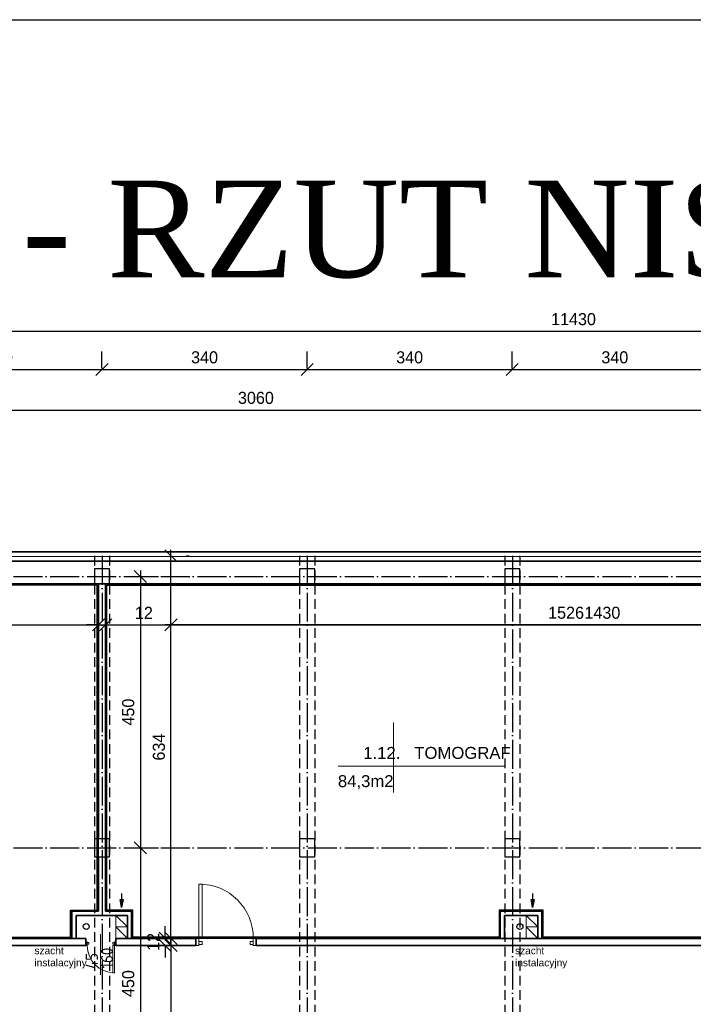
# Model space of a CAD drawing. Header units: millimetres. Extents: x -642 to 14033, y 1994 to 13520.
# Tile 55 of 72: x 5551 to 6667, y 11888 to 13520. Entities that reach past the tile are written whole.
import ezdxf

# ---------------------------------------------------------------- set-up
doc = ezdxf.new("R2010")
doc.units = ezdxf.units.MM
doc.linetypes.add('ACAD_ISO04W100', pattern=[30.5, 24, -3, 0.5, -3])
doc.linetypes.add('KRESKOWA_X2', pattern=[12, 8, -4])
for name, color, linetype, lineweight in [('drzwi', 140, 'Continuous', 13), ('KOMINY', 43, 'Continuous', 15), ('opisy drzwi', 40, 'Continuous', 13), ('opisy pom', 3, 'Continuous', 18), ('OPISY POM. 100', 150, 'Continuous', 20), ('opisy pom.50', 3, 'Continuous', 20), ('sciany', 4, 'Continuous', 35), ('słupy', 2, 'Continuous', 30), ('wymiary', 1, 'Continuous', 13), ('ściany-OCIEPLENIE', 201, 'Continuous', 9)]:
    doc.layers.add(name, color=color, linetype=linetype, lineweight=lineweight)
doc.layers.add('kanalizacja', color=210, linetype='Continuous')
doc.layers.add('POWIERZCHNIA', color=123, linetype='Continuous', plot=False)
doc.styles.add('ISO', font='isocp.shx')
doc.styles.add('ROMANS', font='ROMANS')
doc.styles.add('SYSTEM', font='TXT')
doc.linetypes.add('BATTING', pattern='A,0.0001,-0.1,[134,ltypeshp.shx,S=0.1,R=0,X=-0.1,Y=0],-0.2,[134,ltypeshp.shx,S=0.1,R=180,X=0.1,Y=0],-0.1', length=0.4001)
doc.dimstyles.new('Jacek2', dxfattribs={"dimscale": 2, "dimtxt": 10, "dimasz": 10, "dimexe": 15, "dimexo": 15, "dimgap": 5, "dimtad": 1, "dimdec": 0, "dimzin": 0, "dimdsep": 46, "dimtxsty": 'Standard', "dimblk": 'OBLIQUE', "dimcen": 0, "dimdle": 5, "dimadec": 1, "dimazin": 0, "dimtfac": 1, "dimtdec": 0, "dimtofl": 0, "dimtmove": 0, "dimatfit": 3, "dimfxl": 1, "dimtolj": 1, "dimtzin": 0, "dimarcsym": 0})

# ---------------------------------------------------------------- blocks, each defined once
blk = doc.blocks.new('_OBLIQUE')
at = {"color": 0, "linetype": 'ByBlock'}
blk.add_line((-0.5, -0.5), (0.5, 0.5), dxfattribs=at)
blk = doc.blocks.new('*D35')
at = {"layer": 'Defpoints', "color": 0, "transparency": 16777216}
for p in [(6027, 12940.4), (5687, 12912), (6027, 12912)]:
    blk.add_point(p, dxfattribs=at)
at = {"layer": 'wymiary', "color": 0, "lineweight": -2, "transparency": 16777216}
for p, q in [((5687, 12942), (5687, 12970.4)), ((6027, 12942), (6027, 12970.4)), ((5677, 12940.4), (6037, 12940.4))]:
    blk.add_line(p, q, dxfattribs=at)
at = {"layer": 'wymiary', "color": 0, "lineweight": -2, "transparency": 16777216, "xscale": 20, "yscale": 20, "zscale": 20, "rotation": 180}
blk.add_blockref('_OBLIQUE', (5687, 12940.4), dxfattribs=at)
at = {"layer": 'wymiary', "color": 0, "lineweight": -2, "transparency": 16777216, "xscale": 20, "yscale": 20, "zscale": 20}
blk.add_blockref('_OBLIQUE', (6027, 12940.4), dxfattribs=at)
at = {"layer": 'wymiary', "color": 0, "transparency": 16777216, "insert": (5857, 12960.4), "char_height": 20, "attachment_point": 5}
blk.add_mtext('\\A1;340', dxfattribs=at)
blk = doc.blocks.new('*D36')
at = {"layer": 'Defpoints', "color": 0, "transparency": 16777216}
for p in [(5796.5, 12631.4), (5801.4, 12631.4), (5809.5, 11997.4)]:
    blk.add_point(p, dxfattribs=at)
at = {"layer": 'wymiary', "color": 0, "lineweight": -2, "transparency": 16777216}
for p, q in [((5801.4, 11987.4), (5801.4, 12641.4)), ((5826.5, 12631.4), (5831.4, 12631.4)), ((5779.5, 11997.4), (5771.4, 11997.4))]:
    blk.add_line(p, q, dxfattribs=at)
at = {"layer": 'wymiary', "color": 0, "lineweight": -2, "transparency": 16777216, "xscale": 20, "yscale": 20, "zscale": 20}
for p, rotation in [((5801.4, 12631.4), 90), ((5801.4, 11997.4), 270)]:
    blk.add_blockref('_OBLIQUE', p, dxfattribs=dict(at, rotation=rotation))
at = {"layer": 'wymiary', "color": 0, "transparency": 16777216, "insert": (5781.4, 12314.4), "char_height": 20, "attachment_point": 5, "rotation": 90}
blk.add_mtext('\\A1;634', dxfattribs=at)
blk = doc.blocks.new('*D37')
at = {"layer": 'Defpoints', "color": 0, "transparency": 16777216}
for p in [(5699.6, 12597.4), (5699.6, 12147.4), (5750.6, 12147.4)]:
    blk.add_point(p, dxfattribs=at)
at = {"layer": 'wymiary', "color": 0, "lineweight": -2, "transparency": 16777216}
for p, q in [((5750.6, 12607.4), (5750.6, 12137.4)), ((5729.6, 12597.4), (5780.6, 12597.4)), ((5729.6, 12147.4), (5780.6, 12147.4))]:
    blk.add_line(p, q, dxfattribs=at)
at = {"layer": 'wymiary', "color": 0, "lineweight": -2, "transparency": 16777216, "xscale": 20, "yscale": 20, "zscale": 20}
for p, rotation in [((5750.6, 12597.4), 90), ((5750.6, 12147.4), 270)]:
    blk.add_blockref('_OBLIQUE', p, dxfattribs=dict(at, rotation=rotation))
at = {"layer": 'wymiary', "color": 0, "transparency": 16777216, "insert": (5730.6, 12372.4), "char_height": 20, "attachment_point": 5, "rotation": 90}
blk.add_mtext('\\A1;450', dxfattribs=at)
blk = doc.blocks.new('*D70')
at = {"layer": 'Defpoints', "color": 0, "transparency": 16777216}
for p in [(5699.6, 12147.4), (5699.6, 11697.4), (5750.6, 11697.4)]:
    blk.add_point(p, dxfattribs=at)
at = {"layer": 'wymiary', "color": 0, "lineweight": -2, "transparency": 16777216}
for p, q in [((5729.6, 12147.4), (5780.6, 12147.4)), ((5750.6, 12157.4), (5750.6, 11687.4)), ((5729.6, 11697.4), (5780.6, 11697.4))]:
    blk.add_line(p, q, dxfattribs=at)
at = {"layer": 'wymiary', "color": 0, "lineweight": -2, "transparency": 16777216, "xscale": 20, "yscale": 20, "zscale": 20}
for p, rotation in [((5750.6, 12147.4), 90), ((5750.6, 11697.4), 270)]:
    blk.add_blockref('_OBLIQUE', p, dxfattribs=dict(at, rotation=rotation))
at = {"layer": 'wymiary', "color": 0, "transparency": 16777216, "insert": (5730.6, 11922.4), "char_height": 20, "attachment_point": 5, "rotation": 90}
blk.add_mtext('\\A1;450', dxfattribs=at)
blk = doc.blocks.new('*D76')
at = {"layer": 'Defpoints', "color": 0, "transparency": 16777216}
for p in [(5687, 12940.4), (5347, 12912), (5687, 12912)]:
    blk.add_point(p, dxfattribs=at)
at = {"layer": 'wymiary', "color": 0, "lineweight": -2, "transparency": 16777216}
for p, q in [((5347, 12942), (5347, 12970.4)), ((5687, 12942), (5687, 12970.4)), ((5337, 12940.4), (5697, 12940.4))]:
    blk.add_line(p, q, dxfattribs=at)
at = {"layer": 'wymiary', "color": 0, "lineweight": -2, "transparency": 16777216, "xscale": 20, "yscale": 20, "zscale": 20, "rotation": 180}
blk.add_blockref('_OBLIQUE', (5347, 12940.4), dxfattribs=at)
at = {"layer": 'wymiary', "color": 0, "lineweight": -2, "transparency": 16777216, "xscale": 20, "yscale": 20, "zscale": 20}
blk.add_blockref('_OBLIQUE', (5687, 12940.4), dxfattribs=at)
at = {"layer": 'wymiary', "color": 0, "transparency": 16777216, "insert": (5517, 12960.4), "char_height": 20, "attachment_point": 5}
blk.add_mtext('\\A1;340', dxfattribs=at)
blk = doc.blocks.new('*D77')
at = {"layer": 'Defpoints', "color": 0, "transparency": 16777216}
for p in [(6706.9, 12940.4), (6366.9, 12912), (6706.9, 12912)]:
    blk.add_point(p, dxfattribs=at)
at = {"layer": 'wymiary', "color": 0, "lineweight": -2, "transparency": 16777216}
for p, q in [((6366.9, 12942), (6366.9, 12970.4)), ((6706.9, 12942), (6706.9, 12970.4)), ((6356.9, 12940.4), (6716.9, 12940.4))]:
    blk.add_line(p, q, dxfattribs=at)
at = {"layer": 'wymiary', "color": 0, "lineweight": -2, "transparency": 16777216, "xscale": 20, "yscale": 20, "zscale": 20, "rotation": 180}
blk.add_blockref('_OBLIQUE', (6366.9, 12940.4), dxfattribs=at)
at = {"layer": 'wymiary', "color": 0, "lineweight": -2, "transparency": 16777216, "xscale": 20, "yscale": 20, "zscale": 20}
blk.add_blockref('_OBLIQUE', (6706.9, 12940.4), dxfattribs=at)
at = {"layer": 'wymiary', "color": 0, "transparency": 16777216, "insert": (6536.9, 12960.4), "char_height": 20, "attachment_point": 5}
blk.add_mtext('\\A1;340', dxfattribs=at)
blk = doc.blocks.new('*D78')
at = {"layer": 'Defpoints', "color": 0, "transparency": 16777216}
for p in [(6366.9, 12940.4), (6026.9, 12912), (6366.9, 12912)]:
    blk.add_point(p, dxfattribs=at)
at = {"layer": 'wymiary', "color": 0, "lineweight": -2, "transparency": 16777216}
for p, q in [((6026.9, 12942), (6026.9, 12970.4)), ((6366.9, 12942), (6366.9, 12970.4)), ((6016.9, 12940.4), (6376.9, 12940.4))]:
    blk.add_line(p, q, dxfattribs=at)
at = {"layer": 'wymiary', "color": 0, "lineweight": -2, "transparency": 16777216, "xscale": 20, "yscale": 20, "zscale": 20, "rotation": 180}
blk.add_blockref('_OBLIQUE', (6026.9, 12940.4), dxfattribs=at)
at = {"layer": 'wymiary', "color": 0, "lineweight": -2, "transparency": 16777216, "xscale": 20, "yscale": 20, "zscale": 20}
blk.add_blockref('_OBLIQUE', (6366.9, 12940.4), dxfattribs=at)
at = {"layer": 'wymiary', "color": 0, "transparency": 16777216, "insert": (6196.9, 12960.4), "char_height": 20, "attachment_point": 5}
blk.add_mtext('\\A1;340', dxfattribs=at)
blk = doc.blocks.new('*D228')
at = {"layer": 'Defpoints', "color": 0, "transparency": 16777216}
for p in [(4689.1, 12523.2), (5681.1, 12523.2), (5681.1, 12517)]:
    blk.add_point(p, dxfattribs=at)
at = {"layer": 'wymiary', "color": 0, "lineweight": -2, "transparency": 16777216}
for p, q in [((4679.1, 12517), (5691.1, 12517)), ((4689.1, 12493.2), (4689.1, 12487)), ((5681.1, 12493.2), (5681.1, 12487))]:
    blk.add_line(p, q, dxfattribs=at)
at = {"layer": 'wymiary', "color": 0, "lineweight": -2, "transparency": 16777216, "xscale": 20, "yscale": 20, "zscale": 20, "rotation": 180}
blk.add_blockref('_OBLIQUE', (4689.1, 12517), dxfattribs=at)
at = {"layer": 'wymiary', "color": 0, "lineweight": -2, "transparency": 16777216, "xscale": 20, "yscale": 20, "zscale": 20}
blk.add_blockref('_OBLIQUE', (5681.1, 12517), dxfattribs=at)
at = {"layer": 'wymiary', "color": 0, "transparency": 16777216, "insert": (5185.1, 12537), "char_height": 20, "attachment_point": 5}
blk.add_mtext('\\A1;992', dxfattribs=at)
blk = doc.blocks.new('*D229')
at = {"layer": 'Defpoints', "color": 0, "transparency": 16777216}
for p in [(5681.1, 12523.2), (5693.1, 12517), (5693.1, 12517)]:
    blk.add_point(p, dxfattribs=at)
at = {"layer": 'wymiary', "color": 0, "lineweight": -2, "transparency": 16777216}
for p, q in [((5681.1, 12517), (5661.1, 12517)), ((5693.1, 12517), (5779.8, 12517)), ((5681.1, 12493.2), (5681.1, 12487))]:
    blk.add_line(p, q, dxfattribs=at)
at = {"layer": 'wymiary', "color": 0, "lineweight": -2, "transparency": 16777216, "xscale": 20, "yscale": 20, "zscale": 20}
blk.add_blockref('_OBLIQUE', (5681.1, 12517), dxfattribs=at)
at = {"layer": 'wymiary', "color": 0, "lineweight": -2, "transparency": 16777216, "xscale": 20, "yscale": 20, "zscale": 20, "rotation": 180}
blk.add_blockref('_OBLIQUE', (5693.1, 12517), dxfattribs=at)
at = {"layer": 'wymiary', "color": 0, "transparency": 16777216, "insert": (5756.5, 12537), "char_height": 20, "attachment_point": 5}
blk.add_mtext('\\A1;12', dxfattribs=at)
blk = doc.blocks.new('*D230')
at = {"layer": 'Defpoints', "color": 0, "transparency": 16777216}
for p in [(5693.1, 12517), (7219.1, 12517), (7219.1, 12517)]:
    blk.add_point(p, dxfattribs=at)
at = {"layer": 'wymiary', "color": 0, "lineweight": -2, "transparency": 16777216}
blk.add_line((5683.1, 12517), (7229.1, 12517), dxfattribs=at)
at = {"layer": 'wymiary', "color": 0, "lineweight": -2, "transparency": 16777216, "xscale": 20, "yscale": 20, "zscale": 20, "rotation": 180}
blk.add_blockref('_OBLIQUE', (5693.1, 12517), dxfattribs=at)
at = {"layer": 'wymiary', "color": 0, "lineweight": -2, "transparency": 16777216, "xscale": 20, "yscale": 20, "zscale": 20}
blk.add_blockref('_OBLIQUE', (7219.1, 12517), dxfattribs=at)
at = {"layer": 'wymiary', "color": 0, "transparency": 16777216, "insert": (6456.1, 12537), "char_height": 20, "attachment_point": 5}
blk.add_mtext('\\A1;1526', dxfattribs=at)
blk = doc.blocks.new('*D262')
at = {"layer": 'Defpoints', "color": 0, "transparency": 16777216}
for p in [(7231.1, 12523.2), (5801.4, 12517), (5801.4, 12022.6)]:
    blk.add_point(p, dxfattribs=at)
at = {"layer": 'wymiary', "color": 0, "lineweight": -2, "transparency": 16777216}
for p, q in [((5801.4, 12052.6), (5801.4, 12547)), ((7241.1, 12517), (5791.4, 12517)), ((7231.1, 12493.2), (7231.1, 12487))]:
    blk.add_line(p, q, dxfattribs=at)
at = {"layer": 'wymiary', "color": 0, "lineweight": -2, "transparency": 16777216, "xscale": 20, "yscale": 20, "zscale": 20, "rotation": 180}
blk.add_blockref('_OBLIQUE', (5801.4, 12517), dxfattribs=at)
at = {"layer": 'wymiary', "color": 0, "lineweight": -2, "transparency": 16777216, "xscale": 20, "yscale": 20, "zscale": 20}
blk.add_blockref('_OBLIQUE', (7231.1, 12517), dxfattribs=at)
at = {"layer": 'wymiary', "color": 0, "transparency": 16777216, "insert": (6516.3, 12537), "char_height": 20, "attachment_point": 5}
blk.add_mtext('\\A1;1430', dxfattribs=at)
blk = doc.blocks.new('*D263')
at = {"layer": 'Defpoints', "color": 0, "transparency": 16777216}
for p in [(5801.4, 11997.4), (5791.9, 11985.4), (5801.4, 11985.4)]:
    blk.add_point(p, dxfattribs=at)
at = {"layer": 'wymiary', "color": 0, "lineweight": -2, "transparency": 16777216}
for p, q in [((5791.9, 11997.4), (5791.9, 12017.4)), ((5771.4, 11997.4), (5761.9, 11997.4)), ((5771.4, 11985.4), (5761.9, 11985.4)), ((5791.9, 11985.4), (5791.9, 11965.4))]:
    blk.add_line(p, q, dxfattribs=at)
at = {"layer": 'wymiary', "color": 0, "lineweight": -2, "transparency": 16777216, "xscale": 20, "yscale": 20, "zscale": 20}
for p, rotation in [((5791.9, 11997.4), 270), ((5791.9, 11985.4), 90)]:
    blk.add_blockref('_OBLIQUE', p, dxfattribs=dict(at, rotation=rotation))
at = {"layer": 'wymiary', "color": 0, "transparency": 16777216, "insert": (5771.9, 11991.4), "char_height": 20, "attachment_point": 5, "rotation": 90}
blk.add_mtext('\\A1;12', dxfattribs=at)
blk = doc.blocks.new('*D264')
at = {"layer": 'Defpoints', "color": 0, "transparency": 16777216}
for p in [(5801.4, 11985.4), (5786.6, 11712.4), (5801.4, 11712.4)]:
    blk.add_point(p, dxfattribs=at)
at = {"layer": 'wymiary', "color": 0, "lineweight": -2, "transparency": 16777216}
for p, q in [((5801.4, 11995.4), (5801.4, 11702.4)), ((5816.6, 11712.4), (5831.4, 11712.4))]:
    blk.add_line(p, q, dxfattribs=at)
at = {"layer": 'wymiary', "color": 0, "lineweight": -2, "transparency": 16777216, "xscale": 20, "yscale": 20, "zscale": 20}
for p, rotation in [((5801.4, 11985.4), 90), ((5801.4, 11712.4), 270)]:
    blk.add_blockref('_OBLIQUE', p, dxfattribs=dict(at, rotation=rotation))
at = {"layer": 'wymiary', "color": 0, "transparency": 16777216, "insert": (5781.4, 11848.9), "char_height": 20, "attachment_point": 5, "rotation": 90}
blk.add_mtext('\\A1;273', dxfattribs=at)
blk = doc.blocks.new('*D428')
at = {"layer": 'Defpoints', "color": 0, "transparency": 16777216}
for p in [(12183.1, 13003.7), (753.6, 12769.9), (12183.1, 12769.9)]:
    blk.add_point(p, dxfattribs=at)
at = {"layer": 'wymiary', "color": 0, "lineweight": -2, "transparency": 16777216}
for p, q in [((753.6, 12799.9), (753.6, 13033.7)), ((12183.1, 12799.9), (12183.1, 13033.7)), ((743.6, 13003.7), (12193.1, 13003.7))]:
    blk.add_line(p, q, dxfattribs=at)
at = {"layer": 'wymiary', "color": 0, "lineweight": -2, "transparency": 16777216, "xscale": 20, "yscale": 20, "zscale": 20, "rotation": 180}
blk.add_blockref('_OBLIQUE', (753.6, 13003.7), dxfattribs=at)
at = {"layer": 'wymiary', "color": 0, "lineweight": -2, "transparency": 16777216, "xscale": 20, "yscale": 20, "zscale": 20}
blk.add_blockref('_OBLIQUE', (12183.1, 13003.7), dxfattribs=at)
at = {"layer": 'wymiary', "color": 0, "transparency": 16777216, "insert": (6468.4, 13023.7), "char_height": 20, "attachment_point": 5}
blk.add_mtext('\\A1;11430', dxfattribs=at)
blk = doc.blocks.new('*D449')
at = {"layer": 'Defpoints', "color": 0, "transparency": 16777216}
for p in [(7472.1, 12873.2), (4412.1, 12837.8), (7472.1, 12837.8)]:
    blk.add_point(p, dxfattribs=at)
at = {"layer": 'opisy pom.50', "color": 0, "lineweight": -2, "transparency": 16777216}
for p, q in [((4412.1, 12867.8), (4412.1, 12903.2)), ((7472.1, 12867.8), (7472.1, 12903.2)), ((4402.1, 12873.2), (7482.1, 12873.2))]:
    blk.add_line(p, q, dxfattribs=at)
at = {"layer": 'opisy pom.50', "color": 0, "lineweight": -2, "transparency": 16777216, "xscale": 20, "yscale": 20, "zscale": 20, "rotation": 180}
blk.add_blockref('_OBLIQUE', (4412.1, 12873.2), dxfattribs=at)
at = {"layer": 'opisy pom.50', "color": 0, "lineweight": -2, "transparency": 16777216, "xscale": 20, "yscale": 20, "zscale": 20}
blk.add_blockref('_OBLIQUE', (7472.1, 12873.2), dxfattribs=at)
at = {"layer": 'opisy pom.50', "color": 0, "transparency": 16777216, "insert": (5942.1, 12893.2), "char_height": 20, "attachment_point": 5}
blk.add_mtext('\\A1;3060', dxfattribs=at)

msp = doc.modelspace()

# ---------------------------------------------------------------- linework, layer by layer
msp.add_line((768.6, 12622.9), (8107.4, 12622.9))
at = {"linetype": 'KRESKOWA_X2', "ltscale": 2}
for p, q in [((5674.6, 12631.4), (5674.6, 11412.4)), ((5699.6, 12631.4), (5699.6, 11259.9)), ((6014.6, 12631.4), (6014.6, 10654.1)), ((6039.6, 12631.4), (6039.6, 10654.1)), ((6354.6, 12631.4), (6354.6, 11259.9)), ((6379.6, 12631.4), (6379.6, 11259.9))]:
    msp.add_line(p, q, dxfattribs=at)
at = {"linetype": 'ACAD_ISO04W100', "ltscale": 2}
for p, q in [((5687.1, 12631.4), (5687.1, 11259.9)), ((6027.1, 12631.4), (6027.1, 10654.1)), ((6367.1, 12631.4), (6367.1, 11033.7)), ((477.4, 12597.4), (13301.1, 12597.4)), ((477.4, 12147.4), (13301.1, 12147.4))]:
    msp.add_line(p, q, dxfattribs=at)
msp.add_lwpolyline([(-642.1, 13520.2), (14032.9, 13520.2), (14032.9, 1993.9), (-642.1, 1993.9)], close=True)
at = {"layer": 'drzwi'}
for points in [[(5847.8, 11997.4, 0), (5852.8, 11997.4, 0), (5852.8, 12087.4, 0), (5847.8, 12087.4, 0), (5847.8, 11997.4, 0)], [(5847.8, 11985.4, 0), (5842.8, 11985.4, 0), (5842.8, 11997.4, 0), (5847.8, 11997.4, 0), (5847.8, 11985.4, 0)], [(5937.8, 11985.4, 0), (5942.8, 11985.4, 0), (5942.8, 11997.4, 0), (5937.8, 11997.4, 0), (5937.8, 11985.4, 0)], [(5662.7, 11991.4, 0), (5660.2, 11991.4, 0), (5660.2, 11985.4, 0), (5662.7, 11985.4, 0), (5662.7, 11991.4, 0)], [(5662.7, 11990.4, 0), (5665.2, 11990.4, 0), (5665.2, 11987.9, 0), (5662.7, 11987.9, 0), (5662.7, 11990.4, 0)], [(5707.7, 11990.4, 0), (5705.2, 11990.4, 0), (5705.2, 11987.9, 0), (5707.7, 11987.9, 0), (5707.7, 11990.4, 0)], [(5707.7, 11985.4, 0), (5705.2, 11985.4, 0), (5705.2, 11940.5, 0), (5707.7, 11940.5, 0), (5707.7, 11985.4, 0)], [(5707.7, 11991.4, 0), (5710.2, 11991.4, 0), (5710.2, 11985.4, 0), (5707.7, 11985.4, 0), (5707.7, 11991.4, 0)], [(5847.8, 11987.4, 0), (5852.8, 11987.4, 0), (5852.8, 11992.4, 0), (5847.8, 11992.4, 0), (5847.8, 11987.4, 0)], [(5937.8, 11987.4, 0), (5932.8, 11987.4, 0), (5932.8, 11992.4, 0), (5937.8, 11992.4, 0), (5937.8, 11987.4, 0)]]:
    msp.add_polyline3d(points, dxfattribs=at)
for centre, radius, start, end in [((5847.8, 11997.4), 90, 0, 90), ((5707.7, 11985.4), 45, 180, 270)]:
    msp.add_arc(centre, radius, start, end, dxfattribs=at)
at = {"layer": 'kanalizacja'}
for centre in [(5660.9, 12017), (6379.6, 12017)]:
    msp.add_circle(centre, 5, dxfattribs=at)
at = {"layer": 'KOMINY'}
for p, q in [((5710.1, 12035.4), (5729.1, 12016.4)), ((6390.1, 12035.4), (6409.1, 12016.4)), ((5710.1, 12016.4), (5729.1, 11997.4)), ((6390.1, 12016.4), (6409.1, 11997.4))]:
    msp.add_line(p, q, dxfattribs=at)
at = {"layer": 'KOMINY', "lineweight": 30}
for points in [[(5719.5, 12072), (5719.5, 12048.8), (5716.9, 12061.9), (5722.1, 12061.9), (5719.5, 12048.8)], [(6400.7, 12072), (6400.7, 12048.8), (6398.2, 12061.9), (6403.3, 12061.9), (6400.7, 12048.8)]]:
    msp.add_lwpolyline(points, dxfattribs=at)
at = {"layer": 'KOMINY'}
for points in [[(5710.1, 12016.4), (5729.1, 12016.4), (5729.1, 12035.4), (5710.1, 12035.4)], [(6390.1, 12016.4), (6409.1, 12016.4), (6409.1, 12035.4), (6390.1, 12035.4)], [(5710.1, 11997.4), (5729.1, 11997.4), (5729.1, 12016.4), (5710.1, 12016.4)], [(6390.1, 11997.4), (6409.1, 11997.4), (6409.1, 12016.4), (6390.1, 12016.4)]]:
    msp.add_lwpolyline(points, close=True, dxfattribs=at)
at = {"layer": 'opisy drzwi'}
msp.add_line((5684.7, 11936.8), (5684.7, 12004.6), dxfattribs=at)
at = {"layer": 'opisy pom'}
for p, q in [((6170.2, 12239.3), (6170.2, 12355.1)), ((6078.2, 12282.7), (6355.9, 12282.7))]:
    msp.add_line(p, q, dxfattribs=at)
at = {"layer": 'POWIERZCHNIA'}
for points in [[(4689.1, 11997.4), (4951.7, 11997.4), (4951.7, 12042.4), (5058.6, 12042.4), (5058.6, 11997.4), (5637.1, 11997.4), (5637.1, 12042.4), (5681.1, 12042.4), (5681.1, 12584.9), (4689.1, 12584.9), (4689.1, 11997.4)], [(5736.1, 11997.4), (5736.1, 12042.4), (5693.1, 12042.4), (5693.1, 12584.9), (7219.1, 12584.9), (7219.1, 12214.9), (7041.1, 12214.9), (7041.1, 12043.4), (7016.3, 12043.4), (7016.3, 11997.4), (6416.1, 11997.4), (6416.1, 12042.4), (6347.1, 12042.4), (6347.1, 11997.4), (5736.1, 11997.4)]]:
    msp.add_lwpolyline(points, dxfattribs=at)
for points in [[(4691.1, 11999.4), (4949.7, 11999.4), (4949.7, 12044.4), (5060.6, 12044.4), (5060.6, 11999.4), (5635.1, 11999.4), (5635.1, 12044.4), (5679.1, 12044.4), (5679.1, 12582.9), (4691.1, 12582.9)], [(5738.1, 11999.4), (5738.1, 12044.4), (5695.1, 12044.4), (5695.1, 12582.9), (7217.1, 12582.9), (7217.1, 12216.9), (7039.1, 12216.9), (7039.1, 12045.4), (7014.3, 12045.4), (7014.3, 11999.4), (6418.1, 11999.4), (6418.1, 12044.4), (6345.1, 12044.4), (6345.1, 11999.4)]]:
    msp.add_lwpolyline(points, close=True, dxfattribs=at)
at = {"layer": 'sciany'}
for p, q in [((5681.1, 12584.9), (5681.1, 12162.4)), ((5693.1, 12584.9), (5693.1, 12162.4)), ((5681.1, 12132.4), (5681.1, 12042.4)), ((5693.1, 12132.4), (5693.1, 12042.4)), ((5637.1, 12042.4), (5681.1, 12042.4)), ((5637.1, 11997.4), (5637.1, 12042.4)), ((5644.1, 12035.4), (5674.1, 12035.4)), ((5644.1, 11997.4), (5644.1, 12035.4)), ((5674.1, 12035.4), (5729.1, 12035.4)), ((5693.1, 12042.4), (5736.1, 12042.4)), ((5729.1, 12035.4), (5729.1, 11997.4)), ((5736.1, 12042.4), (5736.1, 11997.4)), ((6347.1, 12042.4), (6416.1, 12042.4)), ((6347.1, 11997.4), (6347.1, 12042.4)), ((6354.1, 12035.4), (6409.1, 12035.4)), ((6354.1, 11997.4), (6354.1, 12035.4)), ((6409.1, 12035.4), (6409.1, 11997.4)), ((6416.1, 12042.4), (6416.1, 11997.4)), ((5024, 11997.4), (5660.2, 11997.4)), ((5813.1, 11997.4), (5710.2, 11997.4)), ((5710.2, 11997.4), (5842.8, 11997.4)), ((5842.8, 11997.4), (5842.8, 11985.4)), ((5942.8, 11997.4), (5942.8, 11985.4)), ((5942.8, 11997.4), (7016.3, 11997.4)), ((5024, 11985.4), (5660.2, 11985.4)), ((5710.2, 11985.4), (5842.8, 11985.4)), ((5942.8, 11985.4), (7010.3, 11985.4))]:
    msp.add_line(p, q, dxfattribs=at)
for points in [[(4470.1, 12637.9), (7414.1, 12637.9), (7414.1, 12609.9), (7411.1, 12609.9)], [(4478.1, 12584.9), (7406.1, 12584.9), (7406.1, 12609.9), (7411.1, 12609.9), (7411.1, 12622.9), (4470.1, 12622.9)], [(5660.2, 11997.4), (5660.2, 11985.4)], [(5710.2, 11997.4), (5710.2, 11985.4)]]:
    msp.add_lwpolyline(points, dxfattribs=at)
at = {"layer": 'słupy'}
for points in [[(5674.6, 12584.9), (5699.6, 12584.9), (5699.6, 12609.9), (5674.6, 12609.9)], [(6014.6, 12584.9), (6039.6, 12584.9), (6039.6, 12609.9), (6014.6, 12609.9)], [(6354.6, 12584.9), (6379.6, 12584.9), (6379.6, 12609.9), (6354.6, 12609.9)], [(5674.6, 12132.4), (5699.6, 12132.4), (5699.6, 12162.4), (5674.6, 12162.4)], [(6014.6, 12132.4), (6039.6, 12132.4), (6039.6, 12162.4), (6014.6, 12162.4)], [(6354.6, 12132.4), (6379.6, 12132.4), (6379.6, 12162.4), (6354.6, 12162.4)]]:
    msp.add_lwpolyline(points, close=True, dxfattribs=at)
at = {"layer": 'ściany-OCIEPLENIE', "linetype": 'BATTING', "ltscale": 14}
msp.add_line((7414.1, 12630.4), (4470.1, 12630.4), dxfattribs=at)

# ---------------------------------------------------------------- texts
at = {"insert": (6263.1, 13171.5), "char_height": 160, "width": 4951.893, "attachment_point": 5}
msp.add_mtext('{\\fTimes New Roman|b0|i0|c238|p18;WSS OLSZTYN - RZUT NISKIEGO PARTERU}', dxfattribs=at)
at = {"layer": 'opisy drzwi', "style": 'ISO'}
for s, p in [('160', (5705.2, 11947.6)), ('45', (5680.2, 11946.7))]:
    msp.add_text(s, height=20, rotation=90, dxfattribs=at).set_placement(p)
at = {"layer": 'opisy pom', "char_height": 19.8, "attachment_point": 1, "style": 'SYSTEM'}
for s, insert in [('{\\fArial|b0|i0|c238|p34;1.12.   TOMOGRAF}', (6120, 12314.7)), ('{\\fArial|b0|i0|c238|p34;84,3m2  }', (6078, 12267.9))]:
    msp.add_mtext(s, dxfattribs=dict(at, insert=insert))
at = {"layer": 'OPISY POM. 100', "char_height": 12, "attachment_point": 1, "style": 'ROMANS'}
for insert in [(5575.1, 11983.1), (6371.5, 11983.1)]:
    msp.add_mtext('{\\fArial|b0|i0|c238|p34;szacht\\Pinstalacyjny}', dxfattribs=dict(at, insert=insert))

# ---------------------------------------------------------------- dimensions: what is measured, and where the dimension line sits
at = {"layer": 'opisy pom.50'}
dim = msp.add_linear_dim(base=(7472.1, 12873.2), p1=(4412.1, 12837.8), p2=(7472.1, 12837.8), angle=180, dimstyle='Jacek2', override={"dimtmove": 1}, dxfattribs=at)
dim.commit()
dim.dimension.update_dxf_attribs({"geometry": '*D449', "text_midpoint": (5942.1, 12893.2)})
at = {"layer": 'wymiary'}
dim = msp.add_aligned_dim(p1=(753.6268242, 12769.8544206), p2=(12183.1268242, 12769.8544206), distance=233.8355711, dimstyle='Jacek2', dxfattribs=at)
dim.commit()
dim.dimension.update_dxf_attribs({"geometry": '*D428', "text_midpoint": (6468.3768242, 13023.6899917)})
for base, p1, p2, picture, middle in [((5687, 12940.4), (5347, 12912), (5687, 12912), '*D76', (5517, 12960.4)), ((6027, 12940.4), (5687, 12912), (6027, 12912), '*D35', (5857, 12960.4)), ((6366.9, 12940.4), (6026.9, 12912), (6366.9, 12912), '*D78', (6196.9, 12960.4)), ((6706.9, 12940.4), (6366.9, 12912), (6706.9, 12912), '*D77', (6536.9, 12960.4)), ((5681.1, 12517), (4689.1, 12523.2), (5681.1, 12523.2), '*D228', (5185.1, 12537)), ((5693.1, 12517), (5681.1, 12523.2), (5693.1, 12517), '*D229', (5756.5, 12537)), ((7219.1, 12517), (5693.1, 12517), (7219.1, 12517), '*D230', (6456.1, 12537)), ((5801.4, 12517), (7231.1, 12523.2), (5801.4, 12022.6), '*D262', (6516.3, 12537))]:
    dim = msp.add_linear_dim(base=base, p1=p1, p2=p2, dimstyle='Jacek2', dxfattribs=at)
    dim.commit()
    dim.dimension.update_dxf_attribs({"geometry": picture, "text_midpoint": middle})
for base, p1, p2, picture, middle in [((5801.4, 12631.4), (5809.5, 11997.4), (5796.5, 12631.4), '*D36', (5781.4, 12314.4)), ((5750.6, 12147.4), (5699.6, 12597.4), (5699.6, 12147.4), '*D37', (5730.6, 12372.4)), ((5750.6, 11697.4), (5699.6, 12147.4), (5699.6, 11697.4), '*D70', (5730.6, 11922.4)), ((5801.4, 11712.4), (5801.4, 11985.4), (5786.6, 11712.4), '*D264', (5781.4, 11848.9))]:
    dim = msp.add_linear_dim(base=base, p1=p1, p2=p2, angle=90, dimstyle='Jacek2', dxfattribs=at)
    dim.commit()
    dim.dimension.update_dxf_attribs({"geometry": picture, "text_midpoint": middle})
dim = msp.add_linear_dim(base=(5791.9, 11985.4), p1=(5801.4, 11997.4), p2=(5801.4, 11985.4), angle=90, dimstyle='Jacek2', dxfattribs=at)
dim.commit()
dim.dimension.update_dxf_attribs({"geometry": '*D263', "text_midpoint": (5791.9, 11991.4), "dimtype": 160})

doc.saveas('drawing.dxf')
